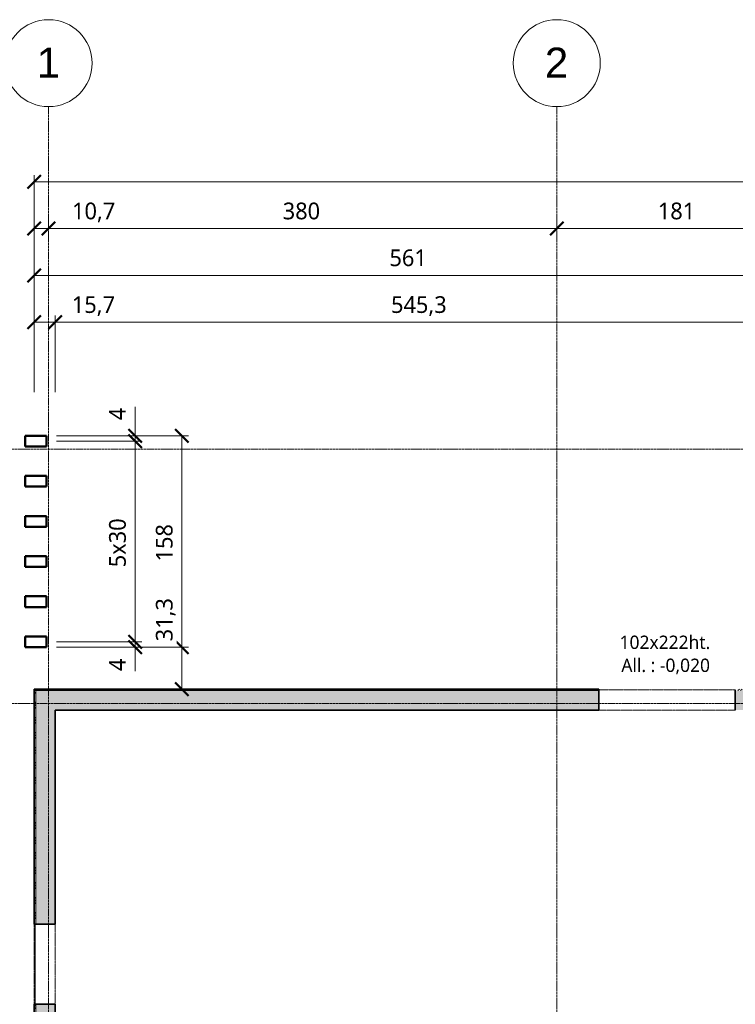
# Model space of a CAD drawing. Header units: millimetres. Extents: x -71081 to 41905, y -31219 to 13463.
# Tile 3 of 15: x -68002 to -62651, y -21179 to -13818. Entities that reach past the tile are written whole.
import ezdxf

# ---------------------------------------------------------------- set-up
doc = ezdxf.new("R2010")
doc.units = ezdxf.units.MM
doc.linetypes.add('Ligne de quadrillage', pattern=[22.225, 12.7, -3.175, 3.175, -3.175])
doc.linetypes.add('Projeté', pattern=[3.96875, 2.38125, -1.5875])
for name, color, linetype, lineweight in [('A-ANNO-DIMS', 211, 'Continuous', 9), ('A-ANNO-DIMS-50', 211, 'Continuous', 9), ('A-DETL-GENF', 92, 'Projeté', 18), ('A-DETL-MEDM', 33, 'Continuous', 35), ('A-DOOR-IDEN', 31, 'Continuous', 9), ('A-FLOR', 192, 'Continuous', 18), ('A-GLAZ', 151, 'Continuous', 18), ('A-WALL', 113, 'Continuous', 18), ('A-WALL-PATT', 111, 'Continuous', 35), ('S-COLS', 52, 'Continuous', 18), ('S-GRID', 1, 'Continuous', 9), ('S-GRID-IDEN', 1, 'Continuous', 9)]:
    doc.layers.add(name, color=color, linetype=linetype, lineweight=lineweight)
doc.styles.add('Arial', font='arial.ttf', dxfattribs={"height": 225})
doc.styles.add('Roboto', font='txt', dxfattribs={"height": 100})
doc.styles.add('Roboto_1', font='txt', dxfattribs={"height": 125})
doc.dimstyles.new('Diagonale_-_Arial_2_5_mm', dxfattribs={"dimscale": 304.8, "dimtxt": 131.342559, "dimasz": 0.328084, "dimexe": 0.164042, "dimexo": 0.246063, "dimgap": 0.082021, "dimtad": 1, "dimdec": 1, "dimlfac": 0.1, "dimrnd": 0.1, "dimdsep": 46, "dimtxsty": 'Roboto_1', "dimblk1": 'OBLIQUE', "dimblk2": 'OBLIQUE', "dimsah": 1, "dimcen": 0.09, "dimazin": 0, "dimtfac": 1, "dimtdec": 4, "dimtix": 1, "dimtmove": 1, "dimatfit": 3, "dimfxl": 1, "dimtvp": 1, "dimtfill": 1, "dimtolj": 1, "dimtzin": 0, "dimarcsym": 2})
doc.dimstyles.new('Diagonale_-_Arial_2_5_mm_1', dxfattribs={"dimscale": 304.8, "dimtxt": 131.342559, "dimasz": 0.328084, "dimexe": 0.164042, "dimexo": 0.246063, "dimgap": 0.082021, "dimtad": 1, "dimdec": 1, "dimlfac": 0.1, "dimrnd": 0.1, "dimdsep": 46, "dimtxsty": 'Roboto_1', "dimblk1": 'OBLIQUE', "dimblk2": 'OBLIQUE', "dimsah": 1, "dimcen": 0.09, "dimazin": 0, "dimtfac": 1, "dimtdec": 4, "dimtix": 1, "dimtmove": 0, "dimatfit": 3, "dimfxl": 1, "dimtvp": 1, "dimtfill": 1, "dimtolj": 1, "dimtzin": 0, "dimarcsym": 2})
doc.dimstyles.new('Diagonale_-_Arial_2_5_mm_2', dxfattribs={"dimscale": 304.8, "dimtxt": 131.342559, "dimasz": 0.328084, "dimexe": 0.164042, "dimexo": 0.246063, "dimgap": 0.082021, "dimtad": 1, "dimdec": 1, "dimlfac": 0.1, "dimrnd": 0.1, "dimdsep": 46, "dimtxsty": 'Roboto_1', "dimblk1": 'OBLIQUE', "dimblk2": 'OBLIQUE', "dimsah": 1, "dimcen": 0.09, "dimazin": 0, "dimtfac": 1, "dimtdec": 4, "dimtix": 1, "dimtmove": 0, "dimatfit": 3, "dimfxl": 1, "dimtvp": 1, "dimtfill": 1, "dimtolj": 1, "dimtzin": 0, "dimarcsym": 2})
doc.dimstyles.new('Diagonale_-_Arial_2_5_mm_2_1', dxfattribs={"dimscale": 304.8, "dimtxt": 131.342559, "dimasz": 0.328084, "dimexe": 0.164042, "dimexo": 0.246063, "dimgap": 0.082021, "dimtad": 1, "dimdec": 1, "dimlfac": 0.1, "dimrnd": 0.1, "dimdsep": 46, "dimtxsty": 'Roboto_1', "dimblk1": 'OBLIQUE', "dimblk2": 'OBLIQUE', "dimsah": 1, "dimcen": 0.09, "dimazin": 0, "dimtfac": 1, "dimtdec": 4, "dimtix": 1, "dimtmove": 1, "dimatfit": 3, "dimfxl": 1, "dimtvp": 1, "dimtfill": 1, "dimtolj": 1, "dimtzin": 0, "dimarcsym": 2})
pattern_1 = [(45, (0, 0), (-56.1266, 56.1266), []), (45, (19.844, 0), (0, 112.2532), []), (45, (-19.844, 0), (0, 112.2532), [])]
pattern_2 = [(45, (0, 0), (126.99991, 254.00053), [22.451, -157.154]), (45, (47.625, 111.125), (126.99991, 254.00053), [22.451, -157.154]), (45, (63.5, 0), (126.99991, 254.00053), [22.451, -157.154]), (45, (111.125, 111.125), (126.99991, 254.00053), [22.451, -157.154]), (71.565, (15.875, 15.875), (127.00037, 507.99987), [50.201, -351.408]), (71.565, (31.75, 63.5), (127.00037, 507.99987), [50.201, -351.408]), (71.565, (79.375, 15.875), (127.00037, 507.99987), [50.201, -351.408]), (71.565, (95.25, 63.5), (127.00037, 507.99987), [50.201, -351.408]), (135, (15.875, 111.125), (126.99991, -254.00053), [22.451, -157.154]), (135, (63.5, 0), (126.99991, -254.00053), [22.451, -157.154]), (135, (79.375, 111.125), (126.99991, -254.00053), [22.451, -157.154]), (135, (127, 0), (126.99991, -254.00053), [22.451, -157.154]), (108.435, (31.75, 63.5), (127.00037, -507.99987), [50.201, -351.408]), (108.435, (47.625, 15.875), (127.00037, -507.99987), [50.201, -351.408]), (108.435, (95.25, 63.5), (127.00037, -507.99987), [50.201, -351.408]), (108.435, (111.125, 15.875), (127.00037, -507.99987), [50.201, -351.408])]

# ---------------------------------------------------------------- blocks, each defined once
blk = doc.blocks.new('Porte-Ouverture - 102 x 222 cm-201730-Charpente - Rdc')
at = {"layer": 'A-DETL-GENF'}
for p, q in [((501.8, 75), (-518.2, 75)), ((-518.2, -75), (501.8, -75))]:
    blk.add_line(p, q, dxfattribs=at)
at = {"layer": 'A-DETL-MEDM'}
for p, q in [((-518.2, 75), (-518.2, -75)), ((501.8, -75), (501.8, 75))]:
    blk.add_line(p, q, dxfattribs=at)
blk = doc.blocks.new('Fenêtre-Ouverture carrée - 60 x 222 cm-232113-Charpente - Rdc')
at = {"layer": 'A-GLAZ', "linetype": 'Projeté'}
for p, q in [((-308.2, 78.5), (291.8, 78.5)), ((291.8, -78.5), (-308.2, -78.5))]:
    blk.add_line(p, q, dxfattribs=at)
at = {"layer": 'A-GLAZ'}
for p, q in [((-308.2, -78.5), (-308.2, 78.5)), ((291.8, 78.5), (291.8, -78.5))]:
    blk.add_line(p, q, dxfattribs=at)
blk = doc.blocks.new('Poteau - Bois d_oeuvre - 160x80-286695-Charpente - Rdc')
at = {"layer": 'S-COLS', "lineweight": 50}
for p, q in [((80, 40), (-80, 40)), ((-80, 40), (-80, -40)), ((80, -40), (80, 40)), ((-80, -40), (80, -40))]:
    blk.add_line(p, q, dxfattribs=at)
blk = doc.blocks.new('Quadrillage - Extrémité de la ligne de quadrillage - Cercle-11506-Charpente - Rdc')
at = {"layer": 'S-GRID-IDEN'}
blk.add_circle((0, 0), 6.5, dxfattribs=at)
blk = doc.blocks.new('DIMBLOCK1-Charpente - Rdc')
at = {"layer": 'A-ANNO-DIMS-50', "lineweight": 50}
for p, q in [((-67892.9, -15379.7), (-67942.9, -15429.7)), ((-67892.9, -15379.7), (-67842.9, -15329.7)), ((-67785.9, -15379.7), (-67835.9, -15429.7)), ((-67785.9, -15379.7), (-67735.9, -15329.7))]:
    blk.add_line(p, q, dxfattribs=at)
at = {"layer": 'A-ANNO-DIMS-50'}
for p, q in [((-67892.9, -15379.7), (-67892.9, -15329.7)), ((-67892.9, -15379.7), (-67785.9, -15379.7)), ((-67892.9, -15379.7), (-67892.9, -16601.7)), ((-67610.7, -15379.7), (-67839.4, -15379.7)), ((-67785.9, -15379.7), (-67785.9, -15329.7)), ((-67785.9, -15379.7), (-67785.9, -15384)), ((-67278.2, -15379.7), (-67610.7, -15379.7))]:
    blk.add_line(p, q, dxfattribs=at)
at = {"layer": 'A-ANNO-DIMS-50', "color": 0, "insert": (-67610.7, -15185.2), "char_height": 125, "width": 399.112, "attachment_point": 1, "line_spacing_factor": 1.016846, "style": 'Roboto_1', "bg_fill": 3, "box_fill_scale": 1.25, "bg_fill_color": 256, "bg_fill_true_color": 13158600, "bg_fill_transparency": 0}
blk.add_mtext('10,7', dxfattribs=at)
blk = doc.blocks.new('_Oblique')
at = {"color": 0, "linetype": 'ByBlock', "lineweight": -2}
blk.add_line((-0.5, -0.5), (0.5, 0.5), dxfattribs=at)
blk = doc.blocks.new('DIMBLOCK2-Charpente - Rdc')
at = {"layer": 'A-ANNO-DIMS-50', "lineweight": 50}
for p, q in [((-67785.9, -15379.7), (-67835.9, -15429.7)), ((-67785.9, -15379.7), (-67735.9, -15329.7)), ((-63985.9, -15379.7), (-64035.9, -15429.7)), ((-63985.9, -15379.7), (-63935.9, -15329.7))]:
    blk.add_line(p, q, dxfattribs=at)
at = {"layer": 'A-ANNO-DIMS-50'}
for p, q in [((-67785.9, -15379.7), (-67785.9, -15329.7)), ((-67785.9, -15379.7), (-63985.9, -15379.7)), ((-67785.9, -15379.7), (-67785.9, -15384)), ((-63985.9, -15379.7), (-63985.9, -15329.7)), ((-63985.9, -15379.7), (-63985.9, -15384))]:
    blk.add_line(p, q, dxfattribs=at)
at = {"layer": 'A-ANNO-DIMS-50', "color": 0, "insert": (-66035.2, -15185.2), "char_height": 125, "width": 358.438, "attachment_point": 1, "line_spacing_factor": 1.016846, "style": 'Roboto_1', "bg_fill": 3, "box_fill_scale": 1.25, "bg_fill_color": 256, "bg_fill_true_color": 13158600, "bg_fill_transparency": 0}
blk.add_mtext('380', dxfattribs=at)
blk = doc.blocks.new('DIMBLOCK3-Charpente - Rdc')
at = {"layer": 'A-ANNO-DIMS-50', "lineweight": 50}
for p, q in [((-63985.9, -15379.7), (-64035.9, -15429.7)), ((-63985.9, -15379.7), (-63935.9, -15329.7)), ((-62175.9, -15379.7), (-62225.9, -15429.7)), ((-62175.9, -15379.7), (-62125.9, -15329.7))]:
    blk.add_line(p, q, dxfattribs=at)
at = {"layer": 'A-ANNO-DIMS-50'}
for p, q in [((-63985.9, -15379.7), (-63985.9, -15329.7)), ((-63985.9, -15379.7), (-62175.9, -15379.7)), ((-63985.9, -15379.7), (-63985.9, -15384)), ((-62175.9, -15379.7), (-62175.9, -15329.7)), ((-62175.9, -15379.7), (-62175.9, -15384))]:
    blk.add_line(p, q, dxfattribs=at)
at = {"layer": 'A-ANNO-DIMS-50', "color": 0, "insert": (-63230.2, -15185.2), "char_height": 125, "width": 358.438, "attachment_point": 1, "line_spacing_factor": 1.016846, "style": 'Roboto_1', "bg_fill": 3, "box_fill_scale": 1.25, "bg_fill_color": 256, "bg_fill_true_color": 13158600, "bg_fill_transparency": 0}
blk.add_mtext('181', dxfattribs=at)
blk = doc.blocks.new('DIMBLOCK8-Charpente - Rdc')
at = {"layer": 'A-ANNO-DIMS-50', "lineweight": 50}
for p, q in [((-67892.9, -15029.7), (-67842.9, -14979.7)), ((-49460.9, -15029.7), (-49410.9, -14979.7)), ((-67892.9, -15029.7), (-67942.9, -15079.7)), ((-49460.9, -15029.7), (-49510.9, -15079.7))]:
    blk.add_line(p, q, dxfattribs=at)
at = {"layer": 'A-ANNO-DIMS-50'}
for p, q in [((-67892.9, -15029.7), (-67892.9, -14979.7)), ((-49460.9, -15029.7), (-49460.9, -14979.7)), ((-67892.9, -15029.7), (-49460.9, -15029.7)), ((-67892.9, -15029.7), (-67892.9, -16601.7)), ((-49460.9, -15029.7), (-49460.9, -16846.8))]:
    blk.add_line(p, q, dxfattribs=at)
at = {"layer": 'A-ANNO-DIMS-50', "color": 0, "insert": (-58942.7, -14835.2), "char_height": 125, "width": 638.071, "attachment_point": 1, "line_spacing_factor": 1.016846, "style": 'Roboto_1', "bg_fill": 3, "box_fill_scale": 1.25, "bg_fill_color": 256, "bg_fill_true_color": 13158600, "bg_fill_transparency": 0}
blk.add_mtext('1843,2', dxfattribs=at)
blk = doc.blocks.new('DIMBLOCK9-Charpente - Rdc')
at = {"layer": 'A-ANNO-DIMS-50', "lineweight": 50}
for p, q in [((-67892.9, -15729.7), (-67942.9, -15779.7)), ((-67892.9, -15729.7), (-67842.9, -15679.7)), ((-62282.9, -15729.7), (-62332.9, -15779.7)), ((-62282.9, -15729.7), (-62232.9, -15679.7))]:
    blk.add_line(p, q, dxfattribs=at)
at = {"layer": 'A-ANNO-DIMS-50'}
for p, q in [((-67892.9, -15729.7), (-67892.9, -15679.7)), ((-67892.9, -15729.7), (-62282.9, -15729.7)), ((-67892.9, -15729.7), (-67892.9, -16601.7)), ((-62282.9, -15729.7), (-62282.9, -15679.7)), ((-62282.9, -15729.7), (-62282.9, -16846.8))]:
    blk.add_line(p, q, dxfattribs=at)
at = {"layer": 'A-ANNO-DIMS-50', "color": 0, "insert": (-65237.2, -15535.2), "char_height": 125, "width": 358.438, "attachment_point": 1, "line_spacing_factor": 1.016846, "style": 'Roboto_1', "bg_fill": 3, "box_fill_scale": 1.25, "bg_fill_color": 256, "bg_fill_true_color": 13158600, "bg_fill_transparency": 0}
blk.add_mtext('561', dxfattribs=at)
blk = doc.blocks.new('DIMBLOCK13-Charpente - Rdc')
at = {"layer": 'A-ANNO-DIMS-50', "lineweight": 50}
for p, q in [((-67892.9, -16079.7), (-67842.9, -16029.7)), ((-67735.9, -16079.7), (-67685.9, -16029.7)), ((-67892.9, -16079.7), (-67942.9, -16129.7)), ((-67735.9, -16079.7), (-67785.9, -16129.7))]:
    blk.add_line(p, q, dxfattribs=at)
at = {"layer": 'A-ANNO-DIMS-50'}
for p, q in [((-67892.9, -16079.7), (-67892.9, -16029.7)), ((-67735.9, -16079.7), (-67735.9, -16029.7)), ((-67892.9, -16079.7), (-67735.9, -16079.7)), ((-67892.9, -16079.7), (-67892.9, -16601.7)), ((-67612.3, -16079.7), (-67814.4, -16079.7)), ((-67735.9, -16079.7), (-67735.9, -16601.7)), ((-67279.7, -16079.7), (-67612.3, -16079.7))]:
    blk.add_line(p, q, dxfattribs=at)
at = {"layer": 'A-ANNO-DIMS-50', "color": 0, "insert": (-67612.3, -15885.2), "char_height": 125, "width": 399.112, "attachment_point": 1, "line_spacing_factor": 1.016846, "style": 'Roboto_1', "bg_fill": 3, "box_fill_scale": 1.25, "bg_fill_color": 256, "bg_fill_true_color": 13158600, "bg_fill_transparency": 0}
blk.add_mtext('15,7', dxfattribs=at)
blk = doc.blocks.new('DIMBLOCK14-Charpente - Rdc')
at = {"layer": 'A-ANNO-DIMS-50', "lineweight": 50}
for p, q in [((-67735.9, -16079.7), (-67685.9, -16029.7)), ((-62282.9, -16079.7), (-62232.9, -16029.7)), ((-67735.9, -16079.7), (-67785.9, -16129.7)), ((-62282.9, -16079.7), (-62332.9, -16129.7))]:
    blk.add_line(p, q, dxfattribs=at)
at = {"layer": 'A-ANNO-DIMS-50'}
for p, q in [((-67735.9, -16079.7), (-67735.9, -16029.7)), ((-62282.9, -16079.7), (-62282.9, -16029.7)), ((-67735.9, -16079.7), (-62282.9, -16079.7)), ((-67735.9, -16079.7), (-67735.9, -16601.7)), ((-62282.9, -16079.7), (-62282.9, -16846.8))]:
    blk.add_line(p, q, dxfattribs=at)
at = {"layer": 'A-ANNO-DIMS-50', "color": 0, "insert": (-65225.4, -15885.2), "char_height": 125, "width": 518.591, "attachment_point": 1, "line_spacing_factor": 1.016846, "style": 'Roboto_1', "bg_fill": 3, "box_fill_scale": 1.25, "bg_fill_color": 256, "bg_fill_true_color": 13158600, "bg_fill_transparency": 0}
blk.add_mtext('545,3', dxfattribs=at)
blk = doc.blocks.new('DIMBLOCK81-Charpente - Rdc')
at = {"layer": 'A-ANNO-DIMS-50'}
for p, q in [((-66789.5, -16928.8), (-67725.9, -16928.8)), ((-66789.5, -16928.8), (-66789.5, -18508.8)), ((-66789.5, -16928.8), (-66739.5, -16928.8)), ((-66789.5, -18508.8), (-67725.9, -18508.8)), ((-66789.5, -18508.8), (-66739.5, -18508.8))]:
    blk.add_line(p, q, dxfattribs=at)
at = {"layer": 'A-ANNO-DIMS-50', "lineweight": 50}
for p, q in [((-66789.5, -16928.8), (-66839.5, -16878.8)), ((-66789.5, -16928.8), (-66739.5, -16978.8)), ((-66789.5, -18508.8), (-66839.5, -18458.8)), ((-66789.5, -18508.8), (-66739.5, -18558.8))]:
    blk.add_line(p, q, dxfattribs=at)
at = {"layer": 'A-ANNO-DIMS-50', "color": 0, "insert": (-66984, -17868.1), "char_height": 125, "width": 358.438, "attachment_point": 1, "rotation": 90, "line_spacing_factor": 1.016846, "style": 'Roboto_1', "bg_fill": 3, "box_fill_scale": 1.25, "bg_fill_color": 256, "bg_fill_true_color": 13158600, "bg_fill_transparency": 0}
blk.add_mtext('158', dxfattribs=at)
blk = doc.blocks.new('DIMBLOCK82-Charpente - Rdc')
at = {"layer": 'A-ANNO-DIMS-50'}
for p, q in [((-66789.5, -18132.4), (-66789.5, -18465)), ((-66789.5, -18465), (-66789.5, -18665.3)), ((-66789.5, -18508.8), (-67725.9, -18508.8)), ((-66789.5, -18508.8), (-66789.5, -18821.8)), ((-66789.5, -18508.8), (-66739.5, -18508.8)), ((-66789.5, -18821.8), (-66793.8, -18821.8)), ((-66789.5, -18821.8), (-66739.5, -18821.8))]:
    blk.add_line(p, q, dxfattribs=at)
at = {"layer": 'A-ANNO-DIMS-50', "lineweight": 50}
for p, q in [((-66789.5, -18508.8), (-66839.5, -18458.8)), ((-66789.5, -18508.8), (-66739.5, -18558.8)), ((-66789.5, -18821.8), (-66839.5, -18771.8)), ((-66789.5, -18821.8), (-66739.5, -18871.8))]:
    blk.add_line(p, q, dxfattribs=at)
at = {"layer": 'A-ANNO-DIMS-50', "color": 0, "insert": (-66984, -18465), "char_height": 125, "width": 399.112, "attachment_point": 1, "rotation": 90, "line_spacing_factor": 1.016846, "style": 'Roboto_1', "bg_fill": 3, "box_fill_scale": 1.25, "bg_fill_color": 256, "bg_fill_true_color": 13158600, "bg_fill_transparency": 0}
blk.add_mtext('31,3', dxfattribs=at)
blk = doc.blocks.new('DIMBLOCK83-Charpente - Rdc')
at = {"layer": 'A-ANNO-DIMS-50'}
for p, q in [((-67139.5, -18468.8), (-67725.9, -18468.8)), ((-67139.5, -18508.8), (-67139.5, -18468.8)), ((-67139.5, -18468.8), (-67089.5, -18468.8)), ((-67139.5, -18508.8), (-67725.9, -18508.8)), ((-67139.5, -18588), (-67139.5, -18488.8)), ((-67139.5, -18508.8), (-67089.5, -18508.8)), ((-67139.5, -18687.6), (-67139.5, -18588))]:
    blk.add_line(p, q, dxfattribs=at)
at = {"layer": 'A-ANNO-DIMS-50', "lineweight": 50}
for p, q in [((-67139.5, -18468.8), (-67189.5, -18418.8)), ((-67139.5, -18508.8), (-67189.5, -18458.8)), ((-67139.5, -18468.8), (-67089.5, -18518.8)), ((-67139.5, -18508.8), (-67089.5, -18558.8))]:
    blk.add_line(p, q, dxfattribs=at)
at = {"layer": 'A-ANNO-DIMS-50', "color": 0, "insert": (-67334, -18687.6), "char_height": 125, "width": 119.479, "attachment_point": 1, "rotation": 90, "line_spacing_factor": 1.016846, "style": 'Roboto_1', "bg_fill": 3, "box_fill_scale": 1.25, "bg_fill_color": 256, "bg_fill_true_color": 13158600, "bg_fill_transparency": 0}
blk.add_mtext('4', dxfattribs=at)
blk = doc.blocks.new('_None')
blk = doc.blocks.new('DIMBLOCK84-Charpente - Rdc')
at = {"layer": 'A-ANNO-DIMS-50'}
for p, q in [((-67139.5, -16928.8), (-67725.9, -16928.8)), ((-67139.5, -16928.8), (-67089.5, -16928.8)), ((-67139.5, -16968.8), (-67725.9, -16968.8)), ((-67139.5, -18468.8), (-67139.5, -16968.8)), ((-67139.5, -16968.8), (-67089.5, -16968.8)), ((-67139.5, -18468.8), (-67725.9, -18468.8)), ((-67139.5, -18468.8), (-67089.5, -18468.8))]:
    blk.add_line(p, q, dxfattribs=at)
at = {"layer": 'A-ANNO-DIMS-50', "lineweight": 50}
for p, q in [((-67139.5, -16928.8), (-67189.5, -16878.8)), ((-67139.5, -16968.8), (-67189.5, -16918.8)), ((-67139.5, -16928.8), (-67089.5, -16978.8)), ((-67139.5, -16968.8), (-67089.5, -17018.8)), ((-67139.5, -18468.8), (-67189.5, -18418.8)), ((-67139.5, -18468.8), (-67089.5, -18518.8))]:
    blk.add_line(p, q, dxfattribs=at)
at = {"layer": 'A-ANNO-DIMS-50', "color": 0, "insert": (-67334, -17911.5), "char_height": 125, "width": 462.665, "attachment_point": 1, "rotation": 90, "line_spacing_factor": 1.016846, "style": 'Roboto_1', "bg_fill": 3, "box_fill_scale": 1.25, "bg_fill_color": 256, "bg_fill_true_color": 13158600, "bg_fill_transparency": 0}
blk.add_mtext('5x30', dxfattribs=at)
blk = doc.blocks.new('DIMBLOCK85-Charpente - Rdc')
at = {"layer": 'A-ANNO-DIMS-50'}
for p, q in [((-67139.5, -16713), (-67139.5, -16812.6)), ((-67139.5, -16812.6), (-67139.5, -16948.8)), ((-67139.5, -16928.8), (-67725.9, -16928.8)), ((-67139.5, -16968.8), (-67139.5, -16928.8)), ((-67139.5, -16928.8), (-67089.5, -16928.8)), ((-67139.5, -16968.8), (-67725.9, -16968.8)), ((-67139.5, -16968.8), (-67089.5, -16968.8))]:
    blk.add_line(p, q, dxfattribs=at)
at = {"layer": 'A-ANNO-DIMS-50', "lineweight": 50}
for p, q in [((-67139.5, -16928.8), (-67189.5, -16878.8)), ((-67139.5, -16968.8), (-67189.5, -16918.8)), ((-67139.5, -16928.8), (-67089.5, -16978.8)), ((-67139.5, -16968.8), (-67089.5, -17018.8))]:
    blk.add_line(p, q, dxfattribs=at)
at = {"layer": 'A-ANNO-DIMS-50', "color": 0, "insert": (-67334, -16812.6), "char_height": 125, "width": 119.479, "attachment_point": 1, "rotation": 90, "line_spacing_factor": 1.016846, "style": 'Roboto_1', "bg_fill": 3, "box_fill_scale": 1.25, "bg_fill_color": 256, "bg_fill_true_color": 13158600, "bg_fill_transparency": 0}
blk.add_mtext('4', dxfattribs=at)

msp = doc.modelspace()

# ---------------------------------------------------------------- hatches: boundary and pattern name
at = {"layer": 'A-WALL-PATT', "lineweight": 18}
h = msp.add_hatch(dxfattribs=at)
h.set_pattern_fill('FP_2', color=256, style=0, pattern_type=2)
h.set_pattern_definition(pattern_1)
h.paths.add_polyline_path([(-62282.87, -18833.76), (-62282.87, -18821.76), (-62650.87, -18821.76), (-62650.87, -18833.76)])
h.paths.add_polyline_path([(-63670.87, -18833.76), (-63670.87, -18821.76), (-67892.87, -18821.76), (-67892.87, -18833.76), (-64829.56, -18833.76)])
h = msp.add_hatch(dxfattribs=at)
h.set_pattern_fill('FP_2', color=256, style=0, pattern_type=2)
h.set_pattern_definition(pattern_1)
h.paths.add_polyline_path([(-67880.87, -26735.76), (-67880.87, -24478.76), (-67892.87, -24478.76), (-67892.87, -26735.76)])
h.paths.add_polyline_path([(-67892.87, -23878.76), (-67880.87, -23878.76), (-67880.87, -21178.76), (-67892.87, -21178.76), (-67892.87, -21997.57)])
h.paths.add_polyline_path([(-67880.87, -20578.76), (-67880.87, -18833.76), (-67892.87, -18833.76), (-67892.87, -20578.76)])
h = msp.add_hatch(dxfattribs=at)
h.set_pattern_fill('FP_1', color=256, style=0, pattern_type=2)
h.set_pattern_definition(pattern_2)
h.paths.add_polyline_path([(-62270.87, -18978.76), (-62270.87, -18833.76), (-62650.87, -18833.76), (-62650.87, -18978.76), (-62282.87, -18978.76)])
h.paths.add_polyline_path([(-63670.87, -18978.76), (-63670.87, -18833.76), (-67880.87, -18833.76), (-67880.87, -18978.76), (-64829.56, -18978.76)])
h = msp.add_hatch(dxfattribs=at)
h.set_pattern_fill('FP_1', color=256, style=0, pattern_type=2)
h.set_pattern_definition(pattern_2)
h.paths.add_polyline_path([(-67735.87, -26723.76), (-67735.87, -24478.76), (-67880.87, -24478.76), (-67880.87, -26723.76)])
h.paths.add_polyline_path([(-67880.87, -23878.76), (-67735.87, -23878.76), (-67735.87, -21178.76), (-67880.87, -21178.76), (-67880.87, -21997.57)])
h.paths.add_polyline_path([(-67735.87, -20578.76), (-67735.87, -18978.76), (-67880.87, -18978.76), (-67880.87, -20578.76)])

# ---------------------------------------------------------------- linework, layer by layer
at = {"layer": 'A-FLOR'}
msp.add_line((-67885.87, -20578.76), (-67885.87, -21178.76), dxfattribs=at)
at = {"layer": 'A-WALL', "lineweight": 35}
for p, q in [((-63670.87, -18821.76), (-67892.87, -18821.76)), ((-67892.87, -18821.76), (-67892.87, -20578.76)), ((-63670.87, -18828.76), (-63670.87, -18821.76)), ((-67735.87, -18978.76), (-63670.87, -18978.76)), ((-67735.87, -20578.76), (-67735.87, -18978.76)), ((-67892.87, -20578.76), (-67735.87, -20578.76)), ((-67892.87, -21178.76), (-67892.87, -23878.76)), ((-67735.87, -21178.76), (-67892.87, -21178.76)), ((-67735.87, -23878.76), (-67735.87, -21178.76))]:
    msp.add_line(p, q, dxfattribs=at)
at = {"layer": 'A-WALL'}
for p, q in [((-67880.87, -18833.76), (-63670.87, -18833.76)), ((-67880.87, -20578.76), (-67880.87, -18833.76)), ((-67880.87, -23878.76), (-67880.87, -21178.76))]:
    msp.add_line(p, q, dxfattribs=at)
at = {"layer": 'S-GRID', "linetype": 'Ligne de quadrillage'}
for p, q in [((-67785.87, -30569.16), (-67785.87, -14467.83)), ((-63985.87, -30569.16), (-63985.87, -14467.83)), ((-70430.91, -17028.76), (-47555.31, -17028.76)), ((-70430.91, -18928.76), (-47555.31, -18928.76))]:
    msp.add_line(p, q, dxfattribs=at)

# ---------------------------------------------------------------- block references
at = {"layer": 'A-DETL-MEDM'}
msp.add_blockref('Porte-Ouverture - 102 x 222 cm-201730-Charpente - Rdc', (-63152.68, -18903.76), dxfattribs=at)
at = {"layer": 'A-GLAZ', "rotation": 269.9999999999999}
msp.add_blockref('Fenêtre-Ouverture carrée - 60 x 222 cm-232113-Charpente - Rdc', (-67814.37, -20886.95), dxfattribs=at)
at = {"layer": 'S-COLS'}
for p in [(-67880.87, -16968.76), (-67880.87, -17268.76), (-67880.87, -17568.76), (-67880.87, -17868.76), (-67880.87, -18168.76), (-67880.87, -18468.76)]:
    msp.add_blockref('Poteau - Bois d_oeuvre - 160x80-286695-Charpente - Rdc', p, dxfattribs=at)
at = {"layer": 'S-GRID-IDEN', "xscale": 49.99999999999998, "yscale": 49.99999999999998, "zscale": 49.99999999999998}
for p in [(-67785.87, -14142.83), (-63985.87, -14142.83)]:
    msp.add_blockref('Quadrillage - Extrémité de la ligne de quadrillage - Cercle-11506-Charpente - Rdc', p, dxfattribs=at)

# ---------------------------------------------------------------- texts
at = {"layer": 'A-DOOR-IDEN', "char_height": 100, "attachment_point": 1, "style": 'Roboto'}
for s, insert, width in [('102x222ht.', (-63516.37, -18422.22), 857.8056), ('All. : -0,020', (-63503.14, -18594.2), 829.7466)]:
    msp.add_mtext(s, dxfattribs=dict(at, insert=insert, width=width))

# ---------------------------------------------------------------- next in the draw order: texts
at = {"layer": 'S-GRID-IDEN', "char_height": 225, "width": 212.4472, "attachment_point": 1, "style": 'Arial', "bg_fill": 3, "box_fill_scale": 1.25, "bg_fill_color": 256, "bg_fill_true_color": 13158600, "bg_fill_transparency": 0}
for s, insert in [('1', (-67875.18, -14026.54)), ('2', (-64075.18, -14026.54))]:
    msp.add_mtext(s, dxfattribs=dict(at, insert=insert))

# ---------------------------------------------------------------- next in the draw order: dimensions: what is measured, and where the dimension line sits
at = {"layer": 'A-ANNO-DIMS'}
dim = msp.add_linear_dim(base=(-67785.87, -15379.66), p1=(-67892.87, -16676.72), p2=(-67785.87, -15308.95), dimstyle='Diagonale_-_Arial_2_5_mm', override={"dimpost": '<>', "dimfxl": 1371.942553}, dxfattribs=at)
dim.commit()
dim.dimension.update_dxf_attribs({"geometry": 'DIMBLOCK1-Charpente - Rdc', "text_midpoint": (-67411.19, -15268.51), "dimtype": 160})

# ---------------------------------------------------------------- next in the draw order: dimensions: what is measured, and where the dimension line sits
dim = msp.add_linear_dim(base=(-63985.87, -15379.66), p1=(-67785.87, -15308.95), p2=(-63985.87, -15308.95), dimstyle='Diagonale_-_Arial_2_5_mm_1', override={"dimpost": '<>', "dimfxl": 3800}, dxfattribs=at)
dim.commit()
dim.dimension.update_dxf_attribs({"geometry": 'DIMBLOCK2-Charpente - Rdc', "text_midpoint": (-65885.87, -15290.45)})

# ---------------------------------------------------------------- next in the draw order: dimensions: what is measured, and where the dimension line sits
dim = msp.add_linear_dim(base=(-62175.87, -15379.66), p1=(-63985.87, -15308.95), p2=(-62175.87, -15308.95), dimstyle='Diagonale_-_Arial_2_5_mm_1', override={"dimpost": '<>', "dimfxl": 1810}, dxfattribs=at)
dim.commit()
dim.dimension.update_dxf_attribs({"geometry": 'DIMBLOCK3-Charpente - Rdc', "text_midpoint": (-63080.87, -15290.45)})

# ---------------------------------------------------------------- next in the draw order: dimensions: what is measured, and where the dimension line sits
dim = msp.add_linear_dim(base=(-49460.87, -15029.66), p1=(-67892.87, -16676.72), p2=(-49460.87, -16921.76), dimstyle='Diagonale_-_Arial_2_5_mm_1', override={"dimpost": '<>', "dimfxl": 18433.628784}, dxfattribs=at)
dim.commit()
dim.dimension.update_dxf_attribs({"geometry": 'DIMBLOCK8-Charpente - Rdc', "text_midpoint": (-58676.87, -14940.45)})

# ---------------------------------------------------------------- next in the draw order: dimensions: what is measured, and where the dimension line sits
dim = msp.add_linear_dim(base=(-62282.87, -15729.66), p1=(-67892.87, -16676.72), p2=(-62282.87, -16921.76), dimstyle='Diagonale_-_Arial_2_5_mm_1', override={"dimpost": '<>', "dimfxl": 5615.349157}, dxfattribs=at)
dim.commit()
dim.dimension.update_dxf_attribs({"geometry": 'DIMBLOCK9-Charpente - Rdc', "text_midpoint": (-65087.87, -15641)})

# ---------------------------------------------------------------- next in the draw order: dimensions: what is measured, and where the dimension line sits
dim = msp.add_linear_dim(base=(-67735.87, -16079.66), p1=(-67892.87, -16676.72), p2=(-67735.87, -16676.72), dimstyle='Diagonale_-_Arial_2_5_mm', override={"dimpost": '<>', "dimfxl": 157}, dxfattribs=at)
dim.commit()
dim.dimension.update_dxf_attribs({"geometry": 'DIMBLOCK13-Charpente - Rdc', "text_midpoint": (-67412.75, -15968.51), "dimtype": 160})

# ---------------------------------------------------------------- next in the draw order: dimensions: what is measured, and where the dimension line sits
dim = msp.add_linear_dim(base=(-62282.87, -16079.66), p1=(-67735.87, -16676.72), p2=(-62282.87, -16921.76), dimstyle='Diagonale_-_Arial_2_5_mm_1', override={"dimpost": '<>', "dimfxl": 5458.503014}, dxfattribs=at)
dim.commit()
dim.dimension.update_dxf_attribs({"geometry": 'DIMBLOCK14-Charpente - Rdc', "text_midpoint": (-65009.37, -15990.45)})

# ---------------------------------------------------------------- next in the draw order: dimensions: what is measured, and where the dimension line sits
dim = msp.add_linear_dim(base=(-66789.48, -18508.76), p1=(-67800.87, -16928.76), p2=(-67800.87, -18508.76), angle=90, dimstyle='Diagonale_-_Arial_2_5_mm_1', override={"dimpost": '<>', "dimfxl": 1580}, dxfattribs=at)
dim.commit()
dim.dimension.update_dxf_attribs({"geometry": 'DIMBLOCK81-Charpente - Rdc', "text_midpoint": (-66878.7, -17718.76)})

# ---------------------------------------------------------------- next in the draw order: dimensions: what is measured, and where the dimension line sits
dim = msp.add_linear_dim(base=(-66789.48, -18821.76), p1=(-67800.87, -18508.76), p2=(-66718.77, -18821.76), angle=90, dimstyle='Diagonale_-_Arial_2_5_mm', override={"dimpost": '<>', "dimfxl": 1126.453499}, dxfattribs=at)
dim.commit()
dim.dimension.update_dxf_attribs({"geometry": 'DIMBLOCK82-Charpente - Rdc', "text_midpoint": (-66900.64, -18265.41), "dimtype": 160, "text_rotation": 90})

# ---------------------------------------------------------------- next in the draw order: dimensions: what is measured, and where the dimension line sits
dim = msp.add_linear_dim(base=(-67139.48, -18468.76), p1=(-67800.87, -18508.76), p2=(-67800.87, -18468.76), angle=90, text='4', dimstyle='Diagonale_-_Arial_2_5_mm_2_1', override={"dimpost": '<>', "dimblk1": 'None', "dimblk2": 'None', "dimsah": 1, "dimfxl": 40}, dxfattribs=at)
dim.commit()
dim.dimension.update_dxf_attribs({"geometry": 'DIMBLOCK83-Charpente - Rdc', "text_midpoint": (-67250.64, -18627.86), "dimtype": 160, "text_rotation": 90})

# ---------------------------------------------------------------- next in the draw order: dimensions: what is measured, and where the dimension line sits
dim = msp.add_linear_dim(base=(-67139.48, -16968.76), p1=(-67800.87, -18468.76), p2=(-67800.87, -16968.76), angle=90, text='5x30', dimstyle='Diagonale_-_Arial_2_5_mm_2', override={"dimpost": '<>', "dimblk1": 'None', "dimblk2": 'None', "dimsah": 1, "dimfxl": 1500}, dxfattribs=at)
dim.commit()
dim.dimension.update_dxf_attribs({"geometry": 'DIMBLOCK84-Charpente - Rdc', "text_midpoint": (-67228.7, -17718.76)})

# ---------------------------------------------------------------- next in the draw order: dimensions: what is measured, and where the dimension line sits
dim = msp.add_linear_dim(base=(-67139.48, -16928.76), p1=(-67800.87, -16968.76), p2=(-67800.87, -16928.76), angle=90, text='4', dimstyle='Diagonale_-_Arial_2_5_mm_2_1', override={"dimpost": '<>', "dimblk1": 'None', "dimblk2": 'None', "dimsah": 1, "dimfxl": 40}, dxfattribs=at)
dim.commit()
dim.dimension.update_dxf_attribs({"geometry": 'DIMBLOCK85-Charpente - Rdc', "text_midpoint": (-67250.64, -16752.85), "dimtype": 160, "text_rotation": 90})

doc.saveas('drawing.dxf')
